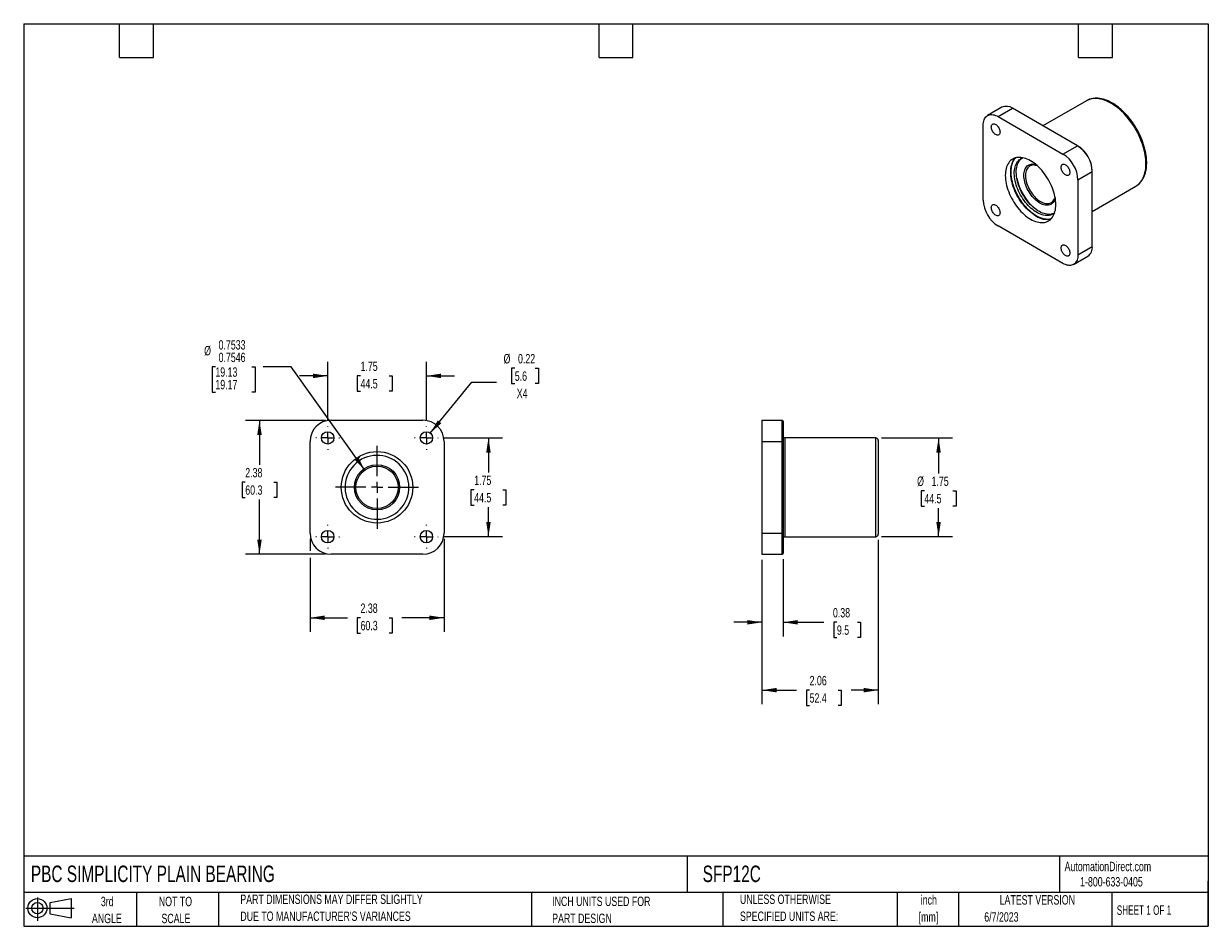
# Model space of a CAD drawing. Header units: inches. Extents: x 0.5 to 21.5, y 0.5 to 16.5.
import ezdxf

# ---------------------------------------------------------------- set-up
doc = ezdxf.new("R2010")
doc.units = ezdxf.units.IN
doc.header["$LTSCALE"] = 2
doc.header["$MEASUREMENT"] = 0
doc.linetypes.add('CENTERX2', pattern=[0.8, 0.5, -0.1, 0.1, -0.1])
doc.layers.add('CENTER', color=40, linetype='CENTERX2')
doc.layers.add('SLD-DEFPOINTS', color=7, linetype='Continuous')
doc.layers.add('DIMENSIONS', color=140, linetype='Continuous', lineweight=25)
doc.layers.add('TEXT', color=140, linetype='Continuous', lineweight=25)
doc.styles.add('SLDTEXTSTYLE0', font='TXT', dxfattribs={"width": 0.7})
doc.styles.add('SLDTEXTSTYLE1', font='TXT', dxfattribs={"width": 0.65})
doc.dimstyles.new('SLDDIMSTYLE0', dxfattribs={"dimtxt": 0.169922, "dimasz": 0.26, "dimexe": 0, "dimexo": 0.0625, "dimgap": 0.04248, "dimtad": 0, "dimtih": 1, "dimtoh": 1, "dimrnd": 1e-09, "dimzin": 12, "dimdsep": 46, "dimtxsty": 'SLDTEXTSTYLE0', "dimsah": 1, "dimcen": 0.09, "dimadec": 0, "dimazin": 3, "dimtfac": 1, "dimtofl": 0, "dimtmove": 0, "dimatfit": 3, "dimfxl": 0, "dimfrac": 2, "dimtolj": 1, "dimtzin": 12, "dimarcsym": 0})
doc.dimstyles.new('SLDDIMSTYLE1', dxfattribs={"dimtxt": 0.169922, "dimasz": 0.26, "dimexe": 0, "dimexo": 0.0625, "dimgap": 0.04248, "dimtad": 0, "dimtih": 1, "dimtoh": 1, "dimrnd": 1e-09, "dimzin": 12, "dimdsep": 46, "dimtxsty": 'SLDTEXTSTYLE0', "dimsah": 1, "dimcen": 0.09, "dimadec": 0, "dimazin": 3, "dimtfac": 1, "dimtmove": 0, "dimatfit": 0, "dimfxl": 0, "dimfrac": 2, "dimtolj": 1, "dimtzin": 12, "dimarcsym": 0})
doc.dimstyles.new('SLDDIMSTYLE2', dxfattribs={"dimtxt": 0.169922, "dimasz": 0.26, "dimexe": 0, "dimexo": 0.0625, "dimgap": 0.04248, "dimtad": 0, "dimtih": 1, "dimtoh": 1, "dimdec": 4, "dimrnd": 1e-09, "dimzin": 0, "dimdsep": 46, "dimtxsty": 'SLDTEXTSTYLE0', "dimsah": 1, "dimcen": 0, "dimadec": 0, "dimazin": 0, "dimlim": 1, "dimtp": 0.0033, "dimtm": -0.0046, "dimtfac": 1, "dimtdec": 4, "dimtofl": 0, "dimtmove": 0, "dimatfit": 3, "dimfxl": 0, "dimfrac": 2, "dimtolj": 1, "dimtzin": 12, "dimarcsym": 0})
doc.dimstyles.new('SLDDIMSTYLE3', dxfattribs={"dimtxt": 0.169922, "dimasz": 0.26, "dimexe": 0, "dimexo": 0.0625, "dimgap": 0.04248, "dimtad": 0, "dimtih": 1, "dimtoh": 1, "dimrnd": 1e-09, "dimdsep": 46, "dimtxsty": 'SLDTEXTSTYLE0', "dimsah": 1, "dimcen": 0, "dimadec": 0, "dimazin": 2, "dimtfac": 1, "dimtofl": 0, "dimtmove": 0, "dimatfit": 3, "dimfxl": 0, "dimfrac": 2, "dimtolj": 1, "dimtzin": 12, "dimarcsym": 0})
doc.dimstyles.new('SLDDIMSTYLE4', dxfattribs={"dimtxt": 0.169922, "dimasz": 0.26, "dimexe": 0, "dimexo": 0.0625, "dimgap": 0.04248, "dimtad": 0, "dimtih": 1, "dimtoh": 1, "dimrnd": 1e-09, "dimdsep": 46, "dimtxsty": 'SLDTEXTSTYLE0', "dimsah": 1, "dimcen": 0.09, "dimadec": 0, "dimazin": 2, "dimtfac": 1, "dimtmove": 0, "dimatfit": 0, "dimfxl": 0, "dimfrac": 2, "dimtolj": 1, "dimtzin": 12, "dimarcsym": 0})

# ---------------------------------------------------------------- blocks, each defined once
blk = doc.blocks.new('Block11')
at = {"color": 7, "linetype": 'Continuous', "lineweight": 18}
for p, q in [((0, 0.227), (0.856, 0.227)), ((0.204, 0.418), (0.204, 0)), ((0.431, 0.328), (0.801, 0.396)), ((0.431, 0.126), (0.431, 0.328)), ((0.801, 0.396), (0.801, 0.058)), ((0.431, 0.126), (0.801, 0.058))]:
    blk.add_line(p, q, dxfattribs=at)
for radius in [0.169, 0.101]:
    blk.add_circle((0.204, 0.227), radius, dxfattribs=at)
blk = doc.blocks.new('Block12')
at = {"layer": 'SLD-DEFPOINTS'}
blk.add_blockref('Block11', (0, 0), dxfattribs=at)
blk = doc.blocks.new('SW_NOTE_0')
at = {"layer": 'TEXT', "color": 0, "char_height": 0.1667, "attachment_point": 2, "style": 'SLDTEXTSTYLE0'}
for s, insert in [('inch', (0.25, 0.215)), ('[mm]', (0.244, -0.086))]:
    blk.add_mtext(s, dxfattribs=dict(at, insert=insert))
blk = doc.blocks.new('SW_NOTE_0_1')
at = {"layer": 'TEXT', "color": 0, "char_height": 0.16667, "attachment_point": 1, "style": 'SLDTEXTSTYLE0'}
for s, insert in [('UNLESS OTHERWISE', (0, 0.215)), ('SPECIFIED UNITS ARE:', (0, -0.086))]:
    blk.add_mtext(s, dxfattribs=dict(at, insert=insert))
blk = doc.blocks.new('SW_NOTE_0_2')
at = {"layer": 'TEXT', "color": 0, "char_height": 0.16667, "attachment_point": 1, "style": 'SLDTEXTSTYLE0'}
for s, insert in [('PART DIMENSIONS MAY DIFFER SLIGHTLY', (0, 0.215)), ("DUE TO MANUFACTURER'S VARIANCES", (0, -0.086))]:
    blk.add_mtext(s, dxfattribs=dict(at, insert=insert))
blk = doc.blocks.new('SW_NOTE_0_3')
at = {"layer": 'TEXT', "color": 0, "char_height": 0.1667, "attachment_point": 2, "style": 'SLDTEXTSTYLE0'}
for s, insert in [('NOT TO', (0.414, 0.215)), ('SCALE', (0.422, -0.086))]:
    blk.add_mtext(s, dxfattribs=dict(at, insert=insert))
blk = doc.blocks.new('SW_NOTE_0_4')
at = {"layer": 'TEXT', "color": 0, "char_height": 0.1667, "attachment_point": 2, "style": 'SLDTEXTSTYLE0'}
for s, insert in [('3rd', (0.182, 0.215)), ('ANGLE', (0.175, -0.086))]:
    blk.add_mtext(s, dxfattribs=dict(at, insert=insert))
blk = doc.blocks.new('SW_NOTE_0_5')
at = {"layer": 'TEXT', "color": 0, "char_height": 0.16667, "attachment_point": 1, "style": 'SLDTEXTSTYLE0'}
for s, insert in [('INCH UNITS USED FOR', (0, 0.215)), ('PART DESIGN', (0, -0.086))]:
    blk.add_mtext(s, dxfattribs=dict(at, insert=insert))
blk = doc.blocks.new('_D')
at = {"layer": 'DIMENSIONS'}
for p, q in [((7.948, 9.157), (8.989, 9.157)), ((8.739, 9.157), (8.739, 8.545)), ((8.486, 8.237), (8.429, 8.237)), ((8.429, 8.237), (8.429, 7.967)), ((8.991, 8.237), (9.048, 8.237)), ((9.048, 8.237), (9.048, 7.967)), ((8.429, 7.967), (8.486, 7.967)), ((8.739, 7.407), (8.739, 7.929)), ((9.048, 7.967), (8.991, 7.967)), ((7.948, 7.407), (8.989, 7.407))]:
    blk.add_line(p, q, dxfattribs=at)
for points in [[(8.739, 9.157), (8.699, 8.897), (8.779, 8.897)], [(8.739, 7.407), (8.779, 7.667), (8.699, 7.667)]]:
    blk.add_solid(points, dxfattribs=at)
at = {"layer": 'DIMENSIONS', "char_height": 0.1667, "attachment_point": 1, "style": 'SLDTEXTSTYLE0'}
for s, insert in [('1.75', (8.486, 8.49)), ('44.5', (8.486, 8.182))]:
    blk.add_mtext(s, dxfattribs=dict(at, insert=insert))
blk = doc.blocks.new('_D_1')
at = {"layer": 'DIMENSIONS'}
for p, q in [((5.889, 9.466), (5.889, 10.507)), ((7.639, 9.466), (7.639, 10.507)), ((5.889, 10.257), (5.389, 10.257)), ((6.471, 10.257), (6.414, 10.257)), ((6.414, 10.257), (6.414, 9.987)), ((6.976, 10.257), (7.033, 10.257)), ((7.033, 10.257), (7.033, 9.987)), ((7.639, 10.257), (8.139, 10.257)), ((6.414, 9.987), (6.471, 9.987)), ((7.033, 9.987), (6.976, 9.987))]:
    blk.add_line(p, q, dxfattribs=at)
for points in [[(5.889, 10.257), (5.629, 10.297), (5.629, 10.217)], [(7.639, 10.257), (7.899, 10.217), (7.899, 10.297)]]:
    blk.add_solid(points, dxfattribs=at)
at = {"layer": 'DIMENSIONS', "char_height": 0.1667, "attachment_point": 1, "style": 'SLDTEXTSTYLE0'}
for s, insert in [('1.75', (6.471, 10.51)), ('44.5', (6.471, 10.201))]:
    blk.add_mtext(s, dxfattribs=dict(at, insert=insert))
blk = doc.blocks.new('_D_2')
at = {"layer": 'DIMENSIONS'}
for p, q in [((5.851, 9.469), (4.43, 9.469)), ((4.68, 9.469), (4.68, 8.68)), ((4.428, 8.372), (4.371, 8.372)), ((4.371, 8.372), (4.371, 8.102)), ((4.933, 8.372), (4.99, 8.372)), ((4.99, 8.372), (4.99, 8.102)), ((4.371, 8.102), (4.428, 8.102)), ((4.68, 7.094), (4.68, 8.064)), ((4.99, 8.102), (4.933, 8.102)), ((5.851, 7.094), (4.43, 7.094))]:
    blk.add_line(p, q, dxfattribs=at)
for points in [[(4.68, 9.469), (4.64, 9.209), (4.72, 9.209)], [(4.68, 7.094), (4.72, 7.354), (4.64, 7.354)]]:
    blk.add_solid(points, dxfattribs=at)
at = {"layer": 'DIMENSIONS', "char_height": 0.1667, "attachment_point": 1, "style": 'SLDTEXTSTYLE0'}
for s, insert in [('2.38', (4.428, 8.625)), ('60.3', (4.428, 8.317))]:
    blk.add_mtext(s, dxfattribs=dict(at, insert=insert))
blk = doc.blocks.new('_D_3')
at = {"layer": 'DIMENSIONS'}
for p, q in [((5.576, 7.369), (5.576, 7.154)), ((7.951, 7.369), (7.951, 5.719)), ((5.576, 7.034), (5.576, 5.719)), ((5.576, 5.969), (6.24, 5.969)), ((6.471, 5.969), (6.414, 5.969)), ((6.414, 5.969), (6.414, 5.699)), ((6.976, 5.969), (7.033, 5.969)), ((7.033, 5.969), (7.033, 5.699)), ((7.951, 5.969), (7.206, 5.969)), ((6.414, 5.699), (6.471, 5.699)), ((7.033, 5.699), (6.976, 5.699))]:
    blk.add_line(p, q, dxfattribs=at)
for points in [[(5.576, 5.969), (5.836, 5.929), (5.836, 6.009)], [(7.951, 5.969), (7.691, 6.009), (7.691, 5.929)]]:
    blk.add_solid(points, dxfattribs=at)
at = {"layer": 'DIMENSIONS', "char_height": 0.1667, "attachment_point": 1, "style": 'SLDTEXTSTYLE0'}
for s, insert in [('2.38', (6.471, 6.222)), ('60.3', (6.471, 5.914))]:
    blk.add_mtext(s, dxfattribs=dict(at, insert=insert))
blk = doc.blocks.new('_D_4')
at = {"layer": 'DIMENSIONS'}
for p, q in [((3.898, 10.415), (3.841, 10.415)), ((3.841, 10.415), (3.841, 9.971)), ((4.544, 10.415), (4.601, 10.415)), ((4.601, 10.415), (4.601, 9.971)), ((5.243, 10.415), (4.743, 10.415)), ((6.546, 8.588), (5.243, 10.415)), ((3.841, 9.971), (3.898, 9.971)), ((4.601, 9.971), (4.544, 9.971))]:
    blk.add_line(p, q, dxfattribs=at)
blk.add_solid([(6.546, 8.588), (6.428, 8.823), (6.362, 8.776)], dxfattribs=at)
at = {"layer": 'DIMENSIONS', "char_height": 0.1667, "attachment_point": 1, "style": 'SLDTEXTSTYLE0'}
for s, insert in [('%%c', (3.699, 10.787)), ('0.7533', (3.955, 10.89)), ('0.7546', (3.955, 10.668)), ('19.13', (3.898, 10.408)), ('19.17', (3.898, 10.186))]:
    blk.add_mtext(s, dxfattribs=dict(at, insert=insert))
blk = doc.blocks.new('_D_5')
at = {"layer": 'DIMENSIONS'}
for p, q in [((9.206, 10.392), (9.149, 10.392)), ((9.149, 10.392), (9.149, 10.122)), ((9.569, 10.392), (9.626, 10.392)), ((9.626, 10.392), (9.626, 10.122)), ((7.708, 9.242), (8.444, 10.145)), ((8.444, 10.145), (8.882, 10.145)), ((9.149, 10.122), (9.206, 10.122)), ((9.626, 10.122), (9.569, 10.122))]:
    blk.add_line(p, q, dxfattribs=at)
blk.add_solid([(7.708, 9.242), (7.903, 9.418), (7.841, 9.469)], dxfattribs=at)
at = {"layer": 'DIMENSIONS', "char_height": 0.1667, "attachment_point": 1, "style": 'SLDTEXTSTYLE0'}
for s, insert in [('%%c', (9.007, 10.645)), ('0.22', (9.263, 10.645)), ('5.6', (9.206, 10.336)), ('X4', (9.241, 10.028))]:
    blk.add_mtext(s, dxfattribs=dict(at, insert=insert))
blk = doc.blocks.new('SW_CENTERMARKSYMBOL_0')
at = {"layer": 'CENTER', "color": 0}
for p, q in [((0, 0.2), (0, 0.7335)), ((-0.2, 0), (-0.7335, 0)), ((0, 0), (-0.1, 0)), ((0, 0), (0, 0.1)), ((0, 0), (0, -0.1)), ((0, 0), (0.1, 0)), ((0.2, 0), (0.7335, 0)), ((0, -0.2), (0, -0.7335))]:
    blk.add_line(p, q, dxfattribs=at)
blk = doc.blocks.new('SW_CENTERMARKSYMBOL_1')
at = {"layer": 'CENTER', "color": 0}
for p, q in [((-0.2, 0), (-0.2095, 0)), ((0, 0), (-0.1, 0)), ((0, 0.2), (0, 0.2095)), ((0, 0), (0, 0.1)), ((0, 0), (0, -0.1)), ((0, 0), (0.1, 0)), ((0.2, 0), (0.2095, 0)), ((0, -0.2), (0, -0.2095))]:
    blk.add_line(p, q, dxfattribs=at)
blk = doc.blocks.new('SW_CENTERMARKSYMBOL_2')
at = {"layer": 'CENTER', "color": 0}
for p, q in [((-0.2, 0), (-0.2095, 0)), ((0, 0), (-0.1, 0)), ((0, 0.2), (0, 0.2095)), ((0, 0), (0, 0.1)), ((0, 0), (0, -0.1)), ((0, 0), (0.1, 0)), ((0.2, 0), (0.2095, 0)), ((0, -0.2), (0, -0.2095))]:
    blk.add_line(p, q, dxfattribs=at)
blk = doc.blocks.new('SW_CENTERMARKSYMBOL_3')
at = {"layer": 'CENTER', "color": 0}
for p, q in [((-0.2, 0), (-0.2095, 0)), ((0, 0), (-0.1, 0)), ((0, 0.2), (0, 0.2095)), ((0, 0), (0, 0.1)), ((0, 0), (0, -0.1)), ((0, 0), (0.1, 0)), ((0.2, 0), (0.2095, 0)), ((0, -0.2), (0, -0.2095))]:
    blk.add_line(p, q, dxfattribs=at)
blk = doc.blocks.new('SW_CENTERMARKSYMBOL_4')
at = {"layer": 'CENTER', "color": 0}
for p, q in [((-0.2, 0), (-0.2095, 0)), ((0, 0), (-0.1, 0)), ((0, 0.2), (0, 0.2095)), ((0, 0), (0, 0.1)), ((0, 0), (0, -0.1)), ((0, 0), (0.1, 0)), ((0.2, 0), (0.2095, 0)), ((0, -0.2), (0, -0.2095))]:
    blk.add_line(p, q, dxfattribs=at)
blk = doc.blocks.new('_D_6')
at = {"layer": 'DIMENSIONS'}
for p, q in [((15.705, 9.157), (16.968, 9.157)), ((16.718, 9.157), (16.718, 8.528)), ((16.466, 8.22), (16.409, 8.22)), ((16.409, 8.22), (16.409, 7.95)), ((16.971, 8.22), (17.028, 8.22)), ((17.028, 8.22), (17.028, 7.95)), ((16.409, 7.95), (16.466, 7.95)), ((16.718, 7.407), (16.718, 7.912)), ((17.028, 7.95), (16.971, 7.95)), ((15.705, 7.407), (16.968, 7.407))]:
    blk.add_line(p, q, dxfattribs=at)
for points in [[(16.718, 9.157), (16.678, 8.897), (16.758, 8.897)], [(16.718, 7.407), (16.758, 7.667), (16.678, 7.667)]]:
    blk.add_solid(points, dxfattribs=at)
at = {"layer": 'DIMENSIONS', "char_height": 0.1667, "attachment_point": 1, "style": 'SLDTEXTSTYLE0'}
for s, insert in [('%%c', (16.338, 8.473)), ('1.75', (16.594, 8.473)), ('44.5', (16.466, 8.165))]:
    blk.add_mtext(s, dxfattribs=dict(at, insert=insert))
blk = doc.blocks.new('_D_7')
at = {"layer": 'DIMENSIONS'}
for p, q in [((13.588, 6.994), (13.588, 5.639)), ((13.963, 7.009), (13.963, 5.639)), ((13.588, 5.889), (13.088, 5.889)), ((13.963, 5.889), (14.686, 5.889)), ((14.916, 5.889), (14.859, 5.889)), ((14.859, 5.889), (14.859, 5.619)), ((15.28, 5.889), (15.337, 5.889)), ((15.337, 5.889), (15.337, 5.619)), ((14.859, 5.619), (14.916, 5.619)), ((15.337, 5.619), (15.28, 5.619))]:
    blk.add_line(p, q, dxfattribs=at)
for points in [[(13.588, 5.889), (13.328, 5.929), (13.328, 5.849)], [(13.963, 5.889), (14.223, 5.849), (14.223, 5.929)]]:
    blk.add_solid(points, dxfattribs=at)
at = {"layer": 'DIMENSIONS', "char_height": 0.1667, "attachment_point": 1, "style": 'SLDTEXTSTYLE0'}
for s, insert in [('0.38', (14.846, 6.142)), ('9.5', (14.916, 5.834))]:
    blk.add_mtext(s, dxfattribs=dict(at, insert=insert))
blk = doc.blocks.new('_D_8')
at = {"layer": 'DIMENSIONS'}
for p, q in [((15.65, 7.352), (15.65, 4.436)), ((13.588, 6.994), (13.588, 4.436)), ((13.588, 4.686), (14.202, 4.686)), ((14.432, 4.686), (14.375, 4.686)), ((14.375, 4.686), (14.375, 4.416)), ((14.937, 4.686), (14.994, 4.686)), ((14.994, 4.686), (14.994, 4.416)), ((15.65, 4.686), (15.167, 4.686)), ((14.375, 4.416), (14.432, 4.416)), ((14.994, 4.416), (14.937, 4.416))]:
    blk.add_line(p, q, dxfattribs=at)
for points in [[(13.588, 4.686), (13.848, 4.646), (13.848, 4.726)], [(15.65, 4.686), (15.39, 4.726), (15.39, 4.646)]]:
    blk.add_solid(points, dxfattribs=at)
at = {"layer": 'DIMENSIONS', "char_height": 0.1667, "attachment_point": 1, "style": 'SLDTEXTSTYLE0'}
for s, insert in [('2.06', (14.432, 4.939)), ('52.4', (14.432, 4.631))]:
    blk.add_mtext(s, dxfattribs=dict(at, insert=insert))

msp = doc.modelspace()

# ---------------------------------------------------------------- linework, layer by layer
for p, q in [((19.33826, 15.13312), (18.5688, 14.68892)), ((19.34054, 15.13442), (19.33826, 15.13312)), ((17.84204, 15.01881), (17.58748, 14.87185)), ((17.77496, 14.85329), (18.02952, 15.00024)), ((19.17857, 14.33691), (18.02952, 15.00024)), ((17.5098, 13.37328), (17.5098, 14.70016)), ((17.77496, 14.85329), (18.92401, 14.18996)), ((18.92401, 14.18996), (19.17857, 14.33691)), ((19.18918, 14.33078), (19.17857, 14.33691)), ((19.18918, 13.73068), (19.44374, 13.87763)), ((19.44374, 13.87763), (19.44374, 13.88988)), ((19.44374, 12.55075), (19.44374, 13.87763)), ((19.18918, 13.73068), (19.18918, 12.4038)), ((19.44374, 13.17334), (20.21319, 13.61753)), ((18.92401, 12.25067), (17.77496, 12.914)), ((19.18918, 12.4038), (19.44374, 12.55075)), ((19.1115, 12.23211), (19.36606, 12.37906)), ((5.95141, 9.46926), (7.57641, 9.46926)), ((13.58796, 9.46926), (13.94796, 9.46926)), ((13.58796, 9.46926), (13.58796, 9.09426)), ((13.94796, 9.09426), (13.94796, 9.46926)), ((13.96296, 9.45426), (13.94796, 9.46926)), ((13.96296, 9.45426), (13.96296, 9.09426)), ((5.57641, 7.46926), (5.57641, 9.09426)), ((7.95141, 9.09426), (7.95141, 7.46926)), ((13.58796, 9.09426), (13.94796, 9.09426)), ((13.58796, 9.09426), (13.58796, 7.46926)), ((13.94796, 7.46926), (13.94796, 9.09426)), ((13.94796, 9.09426), (13.96296, 9.09426)), ((13.96296, 9.09426), (13.96296, 7.46926)), ((15.60496, 9.15676), (13.99396, 9.15676)), ((13.99396, 9.15676), (13.99396, 7.40676)), ((15.60496, 7.40676), (15.60496, 9.15676)), ((15.64996, 9.11176), (15.64996, 7.45176)), ((6.44847, 8.82088), (6.45362, 8.82386)), ((6.43724, 8.74458), (6.4189, 8.77634)), ((6.42323, 8.77884), (6.44135, 8.74745)), ((6.42518, 8.79979), (6.44005, 8.80838)), ((6.44255, 8.80405), (6.42768, 8.79546)), ((13.58796, 7.46926), (13.94796, 7.46926)), ((13.58796, 7.46926), (13.58796, 7.09426)), ((13.94796, 7.09426), (13.94796, 7.46926)), ((13.94796, 7.46926), (13.96296, 7.46926)), ((13.96296, 7.46926), (13.96296, 7.10926)), ((13.99396, 7.40676), (15.60496, 7.40676)), ((7.57641, 7.09426), (5.95141, 7.09426)), ((13.58796, 7.09426), (13.94796, 7.09426)), ((13.94796, 7.09426), (13.96296, 7.10926))]:
    msp.add_line(p, q)
at = {"flags": 128}
for points in [[(20.21319, 13.61753), (20.23398, 13.63074), (20.25638, 13.64796), (20.27729, 13.66743), (20.29664, 13.68909), (20.31439, 13.71287), (20.33048, 13.7387), (20.34485, 13.7665), (20.35745, 13.79617), (20.36827, 13.82764), (20.37725, 13.8608), (20.38437, 13.89555), (20.38961, 13.93179), (20.39295, 13.96939), (20.39438, 14.00825), (20.3939, 14.04824), (20.39152, 14.08925), (20.38722, 14.13114), (20.38104, 14.17378), (20.37299, 14.21705), (20.36309, 14.26081), (20.35137, 14.30492), (20.33788, 14.34925), (20.32265, 14.39365), (20.30572, 14.43801), (20.28716, 14.48216), (20.26702, 14.52599), (20.24536, 14.56935), (20.22225, 14.61212), (20.19776, 14.65415), (20.17196, 14.69532), (20.14494, 14.7355), (20.11678, 14.77456), (20.08756, 14.8124), (20.05738, 14.84888), (20.02633, 14.88389), (19.99451, 14.91734), (19.962, 14.94911), (19.92893, 14.97911), (19.89537, 15.00724), (19.86145, 15.03342), (19.82727, 15.05756), (19.79292, 15.07959), (19.75852, 15.09945), (19.72418, 15.11707), (19.68999, 15.1324), (19.65607, 15.14539), (19.62252, 15.15599), (19.58944, 15.16419), (19.55694, 15.16994), (19.52512, 15.17324), (19.49407, 15.17407), (19.46388, 15.17244), (19.43467, 15.16834), (19.40651, 15.16179), (19.37948, 15.1528), (19.35369, 15.14142), (19.34054, 15.13442)], [(17.5098, 14.70016), (17.51081, 14.72627), (17.51383, 14.75101), (17.51884, 14.7742), (17.52579, 14.79566), (17.53464, 14.81523), (17.54533, 14.83275), (17.55775, 14.84811), (17.57184, 14.86117), (17.58746, 14.87184), (17.60452, 14.88004), (17.62287, 14.88571), (17.64238, 14.8888), (17.6629, 14.88929), (17.68427, 14.88718), (17.70634, 14.88247), (17.72892, 14.87522), (17.75185, 14.86546), (17.77496, 14.85329)], [(17.65331, 14.66838), (17.65426, 14.68182), (17.6571, 14.69383), (17.66175, 14.7041), (17.6681, 14.7124), (17.67599, 14.71851), (17.68523, 14.72229), (17.69559, 14.72364), (17.70681, 14.72253), (17.71863, 14.71899), (17.73074, 14.7131), (17.74285, 14.705), (17.75467, 14.69491), (17.76589, 14.68306), (17.77625, 14.66975), (17.78549, 14.6553), (17.79338, 14.64008), (17.79973, 14.62445), (17.80438, 14.6088), (17.80721, 14.59352), (17.80817, 14.57899), (17.80721, 14.56555), (17.80438, 14.55354), (17.79973, 14.54327), (17.79338, 14.53497), (17.78549, 14.52886), (17.77625, 14.52508), (17.76589, 14.52373), (17.75467, 14.52484), (17.74285, 14.52838), (17.73074, 14.53427), (17.71863, 14.54237), (17.70681, 14.55246), (17.69559, 14.56431), (17.68523, 14.57762), (17.67599, 14.59207), (17.6681, 14.60729), (17.66175, 14.62292), (17.6571, 14.63857), (17.65426, 14.65385), (17.65331, 14.66838)], [(17.90154, 13.81058), (17.9025, 13.77619), (17.90537, 13.74085), (17.91014, 13.70469), (17.9168, 13.66788), (17.92531, 13.63058), (17.93564, 13.59294), (17.94773, 13.55512), (17.96155, 13.51729), (17.97703, 13.47961), (17.9941, 13.44224), (18.0127, 13.40534), (18.03274, 13.36906), (18.05413, 13.33357), (18.07679, 13.29902), (18.10062, 13.26555), (18.12551, 13.2333), (18.15136, 13.20242), (18.17807, 13.17304), (18.2055, 13.14528), (18.23355, 13.11926), (18.2621, 13.09509), (18.29102, 13.07288), (18.32019, 13.05272), (18.34949, 13.0347), (18.37879, 13.01889), (18.40796, 13.00537), (18.43688, 12.99419), (18.46543, 12.9854), (18.49348, 12.97903), (18.52091, 12.97511), (18.54761, 12.97367), (18.57347, 12.9747), (18.59836, 12.97821), (18.62219, 12.98417), (18.64484, 12.99256), (18.66624, 13.00335), (18.68628, 13.01649), (18.70487, 13.03192), (18.72195, 13.04958), (18.73743, 13.06939), (18.75125, 13.09126), (18.76334, 13.11511), (18.77367, 13.14083), (18.78218, 13.16831), (18.78883, 13.19743), (18.79361, 13.22808), (18.79648, 13.2601), (18.79744, 13.29338), (18.79648, 13.32777), (18.79361, 13.36311), (18.78883, 13.39927), (18.78218, 13.43607), (18.77367, 13.47338), (18.76334, 13.51102), (18.75125, 13.54884), (18.73743, 13.58667), (18.72195, 13.62435), (18.70487, 13.66172), (18.68628, 13.69862), (18.66624, 13.73489), (18.64484, 13.77038), (18.62219, 13.80494), (18.59836, 13.83841), (18.57347, 13.87066), (18.54761, 13.90154), (18.52091, 13.93092), (18.49348, 13.95868), (18.46543, 13.9847), (18.43688, 14.00887), (18.40796, 14.03108), (18.37879, 14.05124), (18.34949, 14.06926), (18.32019, 14.08506), (18.29102, 14.09859), (18.2621, 14.10977), (18.23355, 14.11856), (18.2055, 14.12493), (18.17807, 14.12884), (18.15136, 14.13029), (18.12551, 14.12925), (18.10062, 14.12575), (18.07679, 14.11979), (18.05413, 14.11139), (18.03274, 14.10061), (18.0127, 14.08747), (17.9941, 14.07204), (17.97703, 14.05438), (17.96155, 14.03457), (17.94773, 14.01269), (17.93564, 13.98885), (17.92531, 13.96313), (17.9168, 13.93565), (17.91014, 13.90652), (17.90537, 13.87588), (17.9025, 13.84385), (17.90154, 13.81058)], [(18.4453, 13.09001), (18.416, 13.10803), (18.38683, 13.12819), (18.35791, 13.1504), (18.32936, 13.17457), (18.30131, 13.20059), (18.27388, 13.22835), (18.24718, 13.25773), (18.22133, 13.28861), (18.19643, 13.32086), (18.17261, 13.35433), (18.14995, 13.38888), (18.12855, 13.42437), (18.10851, 13.46065), (18.08992, 13.49755), (18.07284, 13.53492), (18.05736, 13.5726), (18.04355, 13.61043), (18.03145, 13.64825), (18.02112, 13.68589), (18.01261, 13.72319), (18.00596, 13.76), (18.00118, 13.79616), (17.99831, 13.8315), (17.99735, 13.86589), (17.99831, 13.89917), (18.00118, 13.93119), (18.00596, 13.96183), (18.01261, 13.99096), (18.02112, 14.01844), (18.03145, 14.04416), (18.04355, 14.06801), (18.05736, 14.08988), (18.07284, 14.10969), (18.08431, 14.12197)], [(18.77649, 13.14912), (18.76256, 13.13775), (18.74366, 13.12541), (18.72342, 13.11541), (18.70193, 13.10778), (18.6793, 13.10257), (18.65564, 13.0998), (18.63105, 13.09949), (18.60565, 13.10164), (18.57957, 13.10623), (18.55292, 13.11325), (18.52584, 13.12266), (18.49845, 13.13441), (18.47088, 13.14846), (18.44327, 13.16473), (18.41574, 13.18314), (18.38843, 13.20362), (18.36147, 13.22606), (18.33498, 13.25035), (18.30908, 13.27638), (18.28392, 13.30403), (18.25959, 13.33316), (18.23622, 13.36364), (18.21392, 13.39533), (18.1928, 13.42806), (18.17295, 13.46169), (18.15447, 13.49605), (18.13745, 13.53098), (18.12197, 13.56633), (18.1081, 13.60191), (18.09591, 13.63755), (18.08546, 13.6731), (18.07678, 13.70838), (18.06994, 13.74323), (18.06496, 13.77747), (18.06186, 13.81094), (18.06065, 13.8435), (18.06135, 13.87497), (18.06395, 13.90521), (18.06844, 13.93408), (18.0748, 13.96145), (18.08299, 13.98717), (18.09297, 14.01113), (18.10471, 14.03322), (18.11814, 14.05333), (18.13321, 14.07136), (18.14983, 14.08723), (18.16793, 14.10086), (18.18742, 14.11219), (18.20822, 14.12116), (18.21415, 14.12321)], [(18.76156, 13.13702), (18.75878, 13.13582), (18.73729, 13.12819), (18.71466, 13.12298), (18.69099, 13.12021), (18.6664, 13.1199), (18.641, 13.12205), (18.61492, 13.12664), (18.58827, 13.13366), (18.56119, 13.14307), (18.5338, 13.15482), (18.50624, 13.16887), (18.47862, 13.18514), (18.4511, 13.20355), (18.42379, 13.22403), (18.39682, 13.24647), (18.37033, 13.27076), (18.34444, 13.29679), (18.31927, 13.32444), (18.29495, 13.35357), (18.27158, 13.38405), (18.24928, 13.41574), (18.22816, 13.44847), (18.20831, 13.4821), (18.18983, 13.51646), (18.17281, 13.55139), (18.15733, 13.58674), (18.14346, 13.62232), (18.13127, 13.65796), (18.12081, 13.69351), (18.11214, 13.72879), (18.1053, 13.76364), (18.10031, 13.79788), (18.09721, 13.83135), (18.09601, 13.86391), (18.09671, 13.89538), (18.09931, 13.92562), (18.1038, 13.9545), (18.11015, 13.98186), (18.11834, 14.00758), (18.12833, 14.03154), (18.14007, 14.05363), (18.1535, 14.07374), (18.16856, 14.09177), (18.18518, 14.10764), (18.19621, 14.11634)], [(18.78813, 13.40367), (18.78261, 13.38605), (18.77409, 13.36576), (18.7638, 13.34739), (18.7518, 13.33107), (18.73818, 13.3169), (18.72304, 13.305), (18.70646, 13.29543), (18.68858, 13.28826), (18.66951, 13.28355), (18.64938, 13.28132), (18.62832, 13.28158), (18.60649, 13.28435), (18.58403, 13.2896), (18.56109, 13.29728), (18.53784, 13.30736), (18.51442, 13.31976), (18.49101, 13.3344), (18.46775, 13.35117), (18.44481, 13.36996), (18.42235, 13.39065), (18.40052, 13.41309), (18.37947, 13.43713), (18.35933, 13.46261), (18.34026, 13.48934), (18.32238, 13.51716), (18.30581, 13.54586), (18.29066, 13.57525), (18.27704, 13.60514), (18.26505, 13.63531), (18.25475, 13.66557), (18.24624, 13.6957), (18.23955, 13.72549), (18.23474, 13.75476), (18.23184, 13.78328), (18.23087, 13.81088), (18.23184, 13.83736), (18.23474, 13.86254), (18.23955, 13.88625), (18.24624, 13.90833), (18.25475, 13.92862), (18.26505, 13.94699), (18.27704, 13.96332), (18.29066, 13.97748), (18.30581, 13.98939), (18.32238, 13.99896), (18.34026, 14.00612), (18.35933, 14.01084), (18.37947, 14.01307), (18.40052, 14.0128), (18.42235, 14.01003), (18.44041, 14.006)], [(18.78813, 13.40365), (18.78262, 13.38606), (18.7741, 13.36577), (18.76381, 13.3474), (18.75181, 13.33107), (18.73819, 13.31691), (18.72305, 13.305), (18.70647, 13.29543), (18.68859, 13.28827), (18.66952, 13.28355), (18.64939, 13.28132), (18.62833, 13.28159), (18.6065, 13.28436), (18.58404, 13.2896), (18.5611, 13.29729), (18.53785, 13.30737), (18.51443, 13.31976), (18.49102, 13.3344), (18.46776, 13.35117), (18.44482, 13.36997), (18.42236, 13.39066), (18.40053, 13.4131), (18.37948, 13.43714), (18.35934, 13.46261), (18.34027, 13.48935), (18.32239, 13.51716), (18.30582, 13.54586), (18.29067, 13.57526), (18.27705, 13.60514), (18.26506, 13.63532), (18.25476, 13.66557), (18.24624, 13.6957), (18.23956, 13.7255), (18.23475, 13.75476), (18.23185, 13.78329), (18.23088, 13.81089), (18.23185, 13.83737), (18.23475, 13.86255), (18.23956, 13.88626), (18.24624, 13.90834), (18.25476, 13.92863), (18.26506, 13.947), (18.27705, 13.96332), (18.29067, 13.97749), (18.30582, 13.98939), (18.32239, 13.99896), (18.34027, 14.00613), (18.35934, 14.01084), (18.37948, 14.01307), (18.40053, 14.01281), (18.42236, 14.01004), (18.4404, 14.00601)], [(18.42754, 13.99514), (18.41596, 13.99615), (18.39583, 13.99605), (18.37663, 13.99349), (18.35851, 13.98847), (18.34158, 13.98104), (18.32598, 13.97125), (18.31182, 13.95917), (18.29919, 13.94489), (18.2882, 13.92851), (18.27891, 13.91014), (18.2714, 13.88993), (18.26572, 13.86802), (18.26191, 13.84456), (18.26, 13.81972), (18.26, 13.79369), (18.26191, 13.76664), (18.26572, 13.73878), (18.2714, 13.71031), (18.27891, 13.68142), (18.2882, 13.65234), (18.29919, 13.62326), (18.31182, 13.59441), (18.32598, 13.56597), (18.34158, 13.53817), (18.35851, 13.5112), (18.37663, 13.48526), (18.39583, 13.46052), (18.41596, 13.43718), (18.43688, 13.4154), (18.45844, 13.39533), (18.48048, 13.37712), (18.50284, 13.3609), (18.52537, 13.3468), (18.54789, 13.3349), (18.57025, 13.3253), (18.59229, 13.31806), (18.61385, 13.31324), (18.63477, 13.31087), (18.6549, 13.31097), (18.6741, 13.31353), (18.69222, 13.31855), (18.70915, 13.32598), (18.72475, 13.33577), (18.73891, 13.34785), (18.75154, 13.36213), (18.76253, 13.37851), (18.7704, 13.3937)], [(18.89081, 13.95399), (18.89176, 13.96743), (18.8946, 13.97943), (18.89925, 13.98971), (18.9056, 13.99801), (18.91349, 14.00412), (18.92273, 14.0079), (18.93309, 14.00925), (18.94431, 14.00814), (18.95613, 14.00459), (18.96824, 13.9987), (18.98035, 13.99061), (18.99217, 13.98051), (19.00339, 13.96866), (19.01375, 13.95535), (19.02299, 13.94091), (19.03088, 13.92568), (19.03723, 13.91006), (19.04188, 13.89441), (19.04471, 13.87913), (19.04567, 13.86459), (19.04471, 13.85116), (19.04188, 13.83915), (19.03723, 13.82887), (19.03088, 13.82058), (19.02299, 13.81446), (19.01375, 13.81068), (19.00339, 13.80933), (18.99217, 13.81044), (18.98035, 13.81399), (18.96824, 13.81988), (18.95613, 13.82797), (18.94431, 13.83807), (18.93309, 13.84992), (18.92273, 13.86323), (18.91349, 13.87767), (18.9056, 13.8929), (18.89925, 13.90853), (18.8946, 13.92417), (18.89176, 13.93945), (18.89081, 13.95399)], [(17.65331, 13.23936), (17.65426, 13.2528), (17.6571, 13.26481), (17.66175, 13.27508), (17.6681, 13.28338), (17.67599, 13.2895), (17.68523, 13.29327), (17.69559, 13.29462), (17.70681, 13.29351), (17.71863, 13.28997), (17.73074, 13.28408), (17.74285, 13.27598), (17.75467, 13.26589), (17.76589, 13.25404), (17.77625, 13.24073), (17.78549, 13.22628), (17.79338, 13.21106), (17.79973, 13.19543), (17.80438, 13.17978), (17.80721, 13.1645), (17.80817, 13.14997), (17.80721, 13.13653), (17.80438, 13.12453), (17.79973, 13.11425), (17.79338, 13.10595), (17.78549, 13.09984), (17.77625, 13.09606), (17.76589, 13.09471), (17.75467, 13.09582), (17.74285, 13.09936), (17.73074, 13.10525), (17.71863, 13.11335), (17.70681, 13.12344), (17.69559, 13.13529), (17.68523, 13.1486), (17.67599, 13.16305), (17.6681, 13.17827), (17.66175, 13.1939), (17.6571, 13.20955), (17.65426, 13.22483), (17.65331, 13.23936)], [(18.89081, 12.52497), (18.89176, 12.53841), (18.8946, 12.55041), (18.89925, 12.56069), (18.9056, 12.56899), (18.91349, 12.5751), (18.92273, 12.57888), (18.93309, 12.58023), (18.94431, 12.57912), (18.95613, 12.57558), (18.96824, 12.56968), (18.98035, 12.56159), (18.99217, 12.55149), (19.00339, 12.53965), (19.01375, 12.52633), (19.02299, 12.51189), (19.03088, 12.49667), (19.03723, 12.48104), (19.04188, 12.46539), (19.04471, 12.45011), (19.04567, 12.43557), (19.04471, 12.42214), (19.04188, 12.41013), (19.03723, 12.39985), (19.03088, 12.39156), (19.02299, 12.38544), (19.01375, 12.38166), (19.00339, 12.38031), (18.99217, 12.38142), (18.98035, 12.38497), (18.96824, 12.39086), (18.95613, 12.39895), (18.94431, 12.40905), (18.93309, 12.4209), (18.92273, 12.43421), (18.91349, 12.44866), (18.9056, 12.46388), (18.89925, 12.47951), (18.8946, 12.49515), (18.89176, 12.51043), (18.89081, 12.52497)], [(19.18918, 12.4038), (19.18817, 12.37769), (19.18515, 12.35295), (19.18014, 12.32976), (19.17319, 12.3083), (19.16433, 12.28873), (19.15365, 12.2712), (19.14122, 12.25585), (19.12714, 12.24279), (19.11151, 12.23211), (19.09446, 12.22391), (19.07611, 12.21825), (19.0566, 12.21516), (19.03608, 12.21467), (19.01471, 12.21678), (18.99264, 12.22149), (18.97006, 12.22874), (18.94712, 12.23849), (18.92401, 12.25067)], [(6.42611, 8.77384), (6.42294, 8.77165), (6.42199, 8.77099)]]:
    msp.add_lwpolyline(points, dxfattribs=at)
for centre, radius in [((5.88887, 9.1568), 0.1095), ((7.63896, 9.1568), 0.1095), ((6.76391, 8.28176), 0.6335), ((6.76391, 8.28176), 0.401), ((6.76391, 8.28176), 0.37562), ((5.88887, 7.40671), 0.1095), ((7.63896, 7.40671), 0.1095)]:
    msp.add_circle(centre, radius)
for centre, radius, start, end in [((17.91979, 14.84803), 0.18764, 54.210358, 114.479184), ((18.87023, 13.8527), 0.57405, 2.489016, 57.510984), ((18.89317, 13.86594), 0.55109, 2.489016, 57.510984), ((18.61567, 13.70575), 0.57405, 2.489016, 57.510984), ((19.05997, 13.96213), 0.97508, 191.731108, 228.263516), ((18.08331, 13.39821), 0.57405, 182.489016, 237.510984), ((18.64177, 13.38503), 0.35445, 236.33857, 281.177092), ((19.25891, 12.53096), 0.18589, 305.19922, 6.11296), ((5.95141, 9.09426), 0.375, 90, 180), ((7.57641, 9.09426), 0.375, 0, 90), ((13.99396, 9.18776), 0.031, 180, 270), ((15.60496, 9.11176), 0.045, 0, 90), ((6.76391, 8.28176), 0.5665, 125.215909, 124.708305), ((6.43146, 8.82324), 0.01717, 300, 24.428509), ((6.43146, 8.82324), 0.02217, 300, 25.638133), ((6.43376, 8.78493), 0.01717, 120, 210), ((6.43376, 8.78493), 0.01217, 120, 210), ((5.95141, 7.46926), 0.375, 180, 270), ((7.57641, 7.46926), 0.375, 270, 0), ((13.99396, 7.37576), 0.031, 90, 180), ((15.60496, 7.45176), 0.045, 270, 0)]:
    msp.add_arc(centre, radius, start, end)
for points, knots in [([(20.21271, 13.6176), (20.2172, 13.62014), (20.22981, 13.62725), (20.24916, 13.64124), (20.27076, 13.65931), (20.29091, 13.67944), (20.30964, 13.70146), (20.32687, 13.72537), (20.34257, 13.75111), (20.35669, 13.77862), (20.36916, 13.80784), (20.37996, 13.83868), (20.38903, 13.87105), (20.39636, 13.90486), (20.4019, 13.93999), (20.40565, 13.97634), (20.40761, 14.01379), (20.40777, 14.05222), (20.40614, 14.09152), (20.40274, 14.13157), (20.39759, 14.17227), (20.3907, 14.2135), (20.3821, 14.25514), (20.37183, 14.2971), (20.35992, 14.33924), (20.3464, 14.38147), (20.33132, 14.42367), (20.31472, 14.46573), (20.29664, 14.50752), (20.27714, 14.54895), (20.25628, 14.58991), (20.2341, 14.63027), (20.21068, 14.66994), (20.18606, 14.70881), (20.16033, 14.74676), (20.13354, 14.78371), (20.10577, 14.81954), (20.07709, 14.85416), (20.04757, 14.88747), (20.0173, 14.91939), (19.98634, 14.94982), (19.95478, 14.97868), (19.92269, 15.00589), (19.89016, 15.03137), (19.85726, 15.05503), (19.82409, 15.07682), (19.79072, 15.09665), (19.75723, 15.11448), (19.72373, 15.13022), (19.6903, 15.14382), (19.65704, 15.15524), (19.62405, 15.16441), (19.59144, 15.17131), (19.5593, 15.17589), (19.52777, 15.17816), (19.49694, 15.17809), (19.46693, 15.1757), (19.43784, 15.17101), (19.40976, 15.16408), (19.38281, 15.15485), (19.35978, 15.14501), (19.34627, 15.13736), (19.34091, 15.13432)], [0, 0, 0, 0, 0.00898942, 0.02522055, 0.0414591, 0.05773751, 0.07408386, 0.09051949, 0.10705738, 0.12370177, 0.14044889, 0.15728858, 0.17420655, 0.19118661, 0.20821267, 0.22527011, 0.24234651, 0.25943199, 0.27651782, 0.29359856, 0.31067115, 0.3277338, 0.34478571, 0.36182676, 0.37885738, 0.39587832, 0.41289063, 0.42989547, 0.44689416, 0.46388805, 0.48087857, 0.49786716, 0.51485528, 0.53184425, 0.54883521, 0.56582965, 0.58282905, 0.59983489, 0.61684861, 0.63387161, 0.65090522, 0.66795062, 0.68500879, 0.70208042, 0.71916572, 0.73626428, 0.75337482, 0.77049484, 0.78762031, 0.80474277, 0.8218529, 0.83893871, 0.85598552, 0.8729765, 0.88989383, 0.90672058, 0.92344319, 0.94005397, 0.95655334, 0.97295092, 0.98926542, 1, 1, 1, 1]), ([(18.70981, 13.03799), (18.7059, 13.03696), (18.69481, 13.03405), (18.6754, 13.03163), (18.6518, 13.03056), (18.62738, 13.03176), (18.6023, 13.03509), (18.57661, 13.04058), (18.55042, 13.04818), (18.5238, 13.05788), (18.49685, 13.06965), (18.47438, 13.08106), (18.45616, 13.09127), (18.43791, 13.10214), (18.41492, 13.11707), (18.38769, 13.13669), (18.36066, 13.15812), (18.33394, 13.18128), (18.30762, 13.20609), (18.28183, 13.23244), (18.25666, 13.26025), (18.23221, 13.2894), (18.20858, 13.31979), (18.18586, 13.3513), (18.16415, 13.3838), (18.14353, 13.41717), (18.12407, 13.45128), (18.10587, 13.48599), (18.08898, 13.52118), (18.07347, 13.5567), (18.0594, 13.59241), (18.04683, 13.62817), (18.0358, 13.66384), (18.02635, 13.69929), (18.01852, 13.73436), (18.01232, 13.76892), (18.00778, 13.80284), (18.00491, 13.83599), (18.0037, 13.86822), (18.00417, 13.89941), (18.00628, 13.92945), (18.01003, 13.95823), (18.01539, 13.98562), (18.02232, 14.01155), (18.03078, 14.03591), (18.04075, 14.05863), (18.05216, 14.07968), (18.06508, 14.09885), (18.07629, 14.11309), (18.08362, 14.12021), (18.08573, 14.12226)], [0, 0, 0, 0, 0.01216572, 0.03449921, 0.05667572, 0.07870445, 0.10060939, 0.1224195, 0.14416244, 0.16586172, 0.18753575, 0.20919821, 0.21960658, 0.23096561, 0.25262409, 0.27429385, 0.29597363, 0.3176647, 0.33936735, 0.36108114, 0.38280522, 0.40453838, 0.42627926, 0.44802636, 0.46977812, 0.49153293, 0.51328917, 0.53504511, 0.55679862, 0.57854807, 0.60029178, 0.62202813, 0.64375551, 0.66547239, 0.68717738, 0.70886929, 0.73054729, 0.75221107, 0.77386113, 0.79549911, 0.81712828, 0.8387541, 0.86038198, 0.88202293, 0.90369232, 0.9254105, 0.94720284, 0.96909834, 0.99112609, 1, 1, 1, 1]), ([(18.42751, 13.99489), (18.43077, 13.99453), (18.44002, 13.9935), (18.45131, 13.99105), (18.45945, 13.98833), (18.46102, 13.98781)], [0, 0, 0, 0, 0.3056216, 0.86635641, 1, 1, 1, 1]), ([(18.78288, 13.43174), (18.78219, 13.42853), (18.78006, 13.41871), (18.77586, 13.40609), (18.77189, 13.39747), (18.77037, 13.39417)], [0, 0, 0, 0, 0.23076701, 0.7055301, 1, 1, 1, 1])]:
    msp.add_open_spline(points, degree=3, knots=knots)
at = {"layer": 'TEXT'}
for p, q in [((0.5, 16.5), (21.5, 16.5)), ((0.5, 16.5), (0.5, 0.5)), ((2.2, 15.9), (2.2, 16.5)), ((2.8, 15.9), (2.8, 16.5)), ((10.7, 15.9), (10.7, 16.5)), ((11.3, 15.9), (11.3, 16.5)), ((19.2, 15.9), (19.2, 16.5)), ((19.8, 15.9), (19.8, 16.5)), ((21.5, 16.5), (21.5, 0.5)), ((2.2, 15.9), (2.8, 15.9)), ((10.7, 15.9), (11.3, 15.9)), ((19.2, 15.9), (19.8, 15.9)), ((21.5, 1.74221), (0.5, 1.74221)), ((12.26448, 1.74221), (12.26448, 1.1)), ((18.8642, 1.74221), (18.8642, 1.1)), ((21.5, 0.5), (21.5, 1.3)), ((21.5, 1.1), (0.5, 1.1)), ((2.5, 1.1), (2.5, 0.5)), ((3.95367, 1.1), (3.95367, 0.5)), ((9.49972, 1.1), (9.49972, 0.5)), ((12.89608, 1.1), (12.89608, 0.5)), ((15.98617, 1.1), (15.98617, 0.5)), ((17.07182, 1.1), (17.07182, 0.5)), ((19.79124, 1.1), (19.79124, 0.5)), ((0.5, 0.5), (21.5, 0.5))]:
    msp.add_line(p, q, dxfattribs=at)

# ---------------------------------------------------------------- block references
at = {"layer": 'CENTER'}
for name, p in [('SW_CENTERMARKSYMBOL_1', (5.88887, 9.1568)), ('SW_CENTERMARKSYMBOL_2', (7.63896, 9.1568)), ('SW_CENTERMARKSYMBOL_0', (6.76391, 8.28176)), ('SW_CENTERMARKSYMBOL_4', (5.88887, 7.40671)), ('SW_CENTERMARKSYMBOL_3', (7.63896, 7.40671))]:
    msp.add_blockref(name, p, dxfattribs=at)
at = {"layer": 'SLD-DEFPOINTS'}
msp.add_blockref('Block12', (0.53842, 0.59479), dxfattribs=at)
at = {"layer": 'TEXT'}
for name, p in [('SW_NOTE_0_2', (4.3401, 0.84816)), ('SW_NOTE_0_1', (13.19747, 0.84816)), ('SW_NOTE_0', (16.2952, 0.83652)), ('SW_NOTE_0_4', (1.799, 0.80851)), ('SW_NOTE_0_3', (2.77616, 0.80851)), ('SW_NOTE_0_5', (9.86848, 0.81093))]:
    msp.add_blockref(name, p, dxfattribs=at)

# ---------------------------------------------------------------- texts
for s, insert, char_height, attachment_point, style in [('PBC SIMPLICITY PLAIN BEARING', (0.62722, 1.57626), 0.2916667, 1, 'SLDTEXTSTYLE0'), ('SFP12C', (12.53604, 1.57626), 0.291667, 1, 'SLDTEXTSTYLE0'), ('AutomationDirect.com', (18.95236, 1.64382), 0.1666667, 1, 'SLDTEXTSTYLE0'), ('1-800-633-0405', (19.22768, 1.37299), 0.1666667, 1, 'SLDTEXTSTYLE0'), ('LATEST VERSION', (18.46867, 1.05228), 0.1666667, 2, 'SLDTEXTSTYLE0'), ('SHEET 1 OF 1', (19.87727, 0.8702), 0.1666667, 1, 'SLDTEXTSTYLE1'), ('6/7/2023', (17.52857, 0.74909), 0.166667, 1, 'SLDTEXTSTYLE0')]:
    msp.add_mtext(s, dxfattribs=dict(at, insert=insert, char_height=char_height, attachment_point=attachment_point, style=style))

# ---------------------------------------------------------------- dimensions: what is measured, and where the dimension line sits
at = {"layer": 'DIMENSIONS'}
dim = msp.add_diameter_dim_2p(p1=(6.98195, 7.97589), p2=(6.54588, 8.58762), dimstyle='SLDDIMSTYLE2', dxfattribs=at)
dim.commit()
dim.dimension.update_dxf_attribs({"geometry": '_D_4', "text_midpoint": (4.221, 10.41516), "dimtype": 163})
for base, p1, p2, dimstyle, picture, middle in [((5.88887, 10.25666), (7.63896, 9.3663), (5.88887, 9.3663), 'SLDDIMSTYLE1', '_D_1', (6.7232, 10.25666)), ((7.9514139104, 5.9688068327), (5.5764139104, 7.469257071), (7.9514139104, 7.469257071), 'SLDDIMSTYLE0', '_D_3', (6.7231966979, 5.9688068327)), ((15.64996, 4.68639), (13.58796, 7.09426), (15.64996, 7.45176), 'SLDDIMSTYLE0', '_D_8', (14.6847, 4.68639)), ((13.9629580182, 5.8891889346), (13.5879580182, 7.094257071), (13.9629580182, 7.109257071), 'SLDDIMSTYLE4', '_D_7', (15.0980788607, 5.8891889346))]:
    dim = msp.add_linear_dim(base=base, p1=p1, p2=p2, dimstyle=dimstyle, dxfattribs=at)
    dim.commit()
    dim.dimension.update_dxf_attribs({"geometry": picture, "text_midpoint": middle, "dimtype": 160})
dim = msp.add_diameter_dim_2p(p1=(7.56979, 9.07192), p2=(7.70813, 9.24169), text='<>\\PX4', dimstyle='SLDDIMSTYLE3', dxfattribs=at)
dim.commit()
dim.dimension.update_dxf_attribs({"geometry": '_D_5', "text_midpoint": (9.38741, 10.25666), "dimtype": 163})
for base, p1, p2, picture, middle in [((4.6800342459, 7.094257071), (5.9514139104, 9.469257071), (5.9514139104, 7.094257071), '_D_2', (4.6800342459, 8.3719979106)), ((8.73882, 7.40671), (7.84846, 9.1568), (7.84846, 7.40671), '_D', (8.73882, 8.23699))]:
    dim = msp.add_linear_dim(base=base, p1=p1, p2=p2, angle=90, dimstyle='SLDDIMSTYLE0', dxfattribs=at)
    dim.commit()
    dim.dimension.update_dxf_attribs({"geometry": picture, "text_midpoint": middle, "dimtype": 160})
dim = msp.add_linear_dim(base=(16.71829, 9.15676), p1=(15.60496, 7.40676), p2=(15.60496, 9.15676), angle=90, text='%%c<>', dimstyle='SLDDIMSTYLE0', dxfattribs=at)
dim.commit()
dim.dimension.update_dxf_attribs({"geometry": '_D_6', "text_midpoint": (16.71829, 8.21977), "dimtype": 160})

doc.saveas('drawing.dxf')
